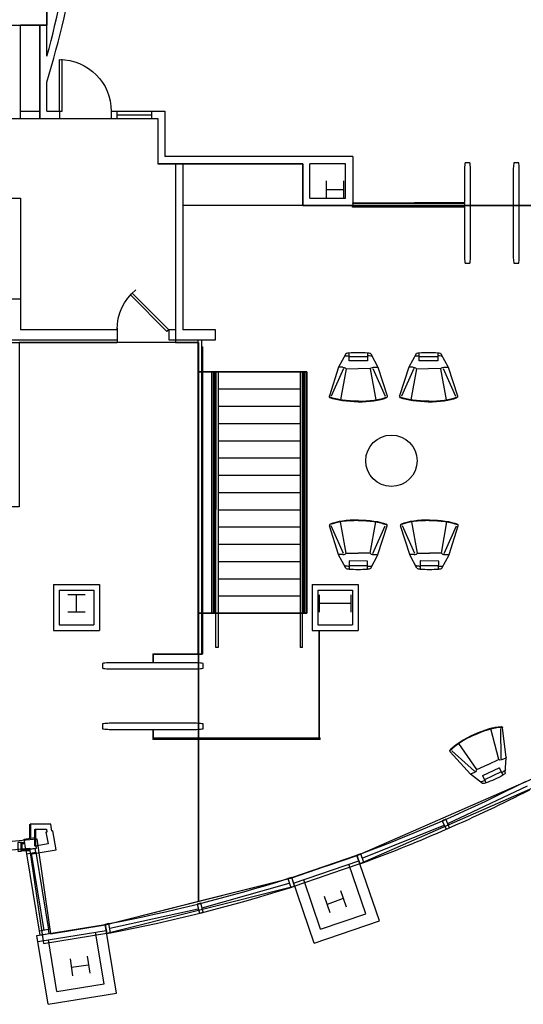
# Model space of a CAD drawing. Header units: inches. Extents: x -79 to 3853, y -268 to 2165.
# Tile 7 of 14: x 1951 to 2302, y -268 to 417. Entities that reach past the tile are written whole.
import ezdxf

# ---------------------------------------------------------------- set-up
doc = ezdxf.new("R2010")
doc.units = ezdxf.units.IN
doc.header["$MEASUREMENT"] = 0
doc.layers.get('0').update_dxf_attribs({"linetype": 'CONTINUOUS'})
for name, color, linetype in [('A-FLOR-STRS', 9, 'CONTINUOUS'), ('A-GLAZ', 8, 'CONTINUOUS'), ('A-WALL', 7, 'CONTINUOUS'), ('I-DOOR', 9, 'CONTINUOUS'), ('I-FLOR-CASE', 8, 'CONTINUOUS'), ('I-FURN', 8, 'CONTINUOUS'), ('I-FURN-CHAR', 9, 'CONTINUOUS'), ('I-GLAZ', 8, 'CONTINUOUS'), ('I-WALL', 8, 'CONTINUOUS'), ('S-COLS', 7, 'CONTINUOUS'), ('triGrossAreaLayer', 7, 'CONTINUOUS'), ('triLabelLayer', 7, 'CONTINUOUS'), ('triMeasuredGrossAreaLayer', 7, 'CONTINUOUS'), ('triSpaceLayer', 7, 'CONTINUOUS')]:
    doc.layers.add(name, color=color, linetype=linetype)
doc.styles.add('FDC_SPC', font='ROMANS.SHX', dxfattribs={"height": 12})

# ---------------------------------------------------------------- blocks, each defined once
blk = doc.blocks.new('2D_ME100-test')
for points in [[(788.76, 569.21), (788.76, 563.72)], [(801.63, 563.72), (801.63, 569.27)], [(786.51, 568.45), (781.6, 559.16)], [(801.63, 566.68), (788.76, 566.68)], [(788.88, 563.6), (801.51, 563.6)], [(803.87, 568.53), (808.87, 559.29)], [(781.54, 559.03), (775.25, 539.11)], [(785.02, 558.34), (776.59, 538.97)], [(784.57, 559.12), (781.57, 559.1)], [(786.88, 558.09), (783.11, 536.37)], [(786.2, 558.72), (786.88, 558.09)], [(786.88, 558.09), (795.29, 558.17)], [(803.61, 558.17), (795.2, 558.17)], [(804.28, 558.81), (803.61, 558.17)], [(803.61, 558.17), (807.59, 536.49)], [(805.46, 558.44), (814.08, 539.14)], [(805.91, 559.22), (808.9, 559.22)], [(808.93, 559.16), (815.43, 539.3)]]:
    blk.add_lwpolyline(points)
for points in [[(787.34, 569), (786.99, 568.97), (786.67, 568.76), (786.51, 568.45)], [(788.76, 569.1), (788.29, 569.07), (787.81, 569.04), (787.34, 569)], [(795.18, 569.47), (793.03, 569.44), (790.89, 569.36), (788.76, 569.21)], [(801.63, 569.27), (799.49, 569.4), (797.34, 569.47), (795.2, 569.47)], [(803.03, 569.07), (802.57, 569.11), (802.1, 569.14), (801.63, 569.16)], [(803.87, 568.53), (803.71, 568.84), (803.39, 569.05), (803.03, 569.07)], [(786.36, 567.11), (786, 567.09), (785.68, 566.89), (785.51, 566.58)], [(788.76, 567.26), (787.95, 567.22), (787.14, 567.17), (786.34, 567.11)], [(788.76, 563.72), (788.76, 563.66), (788.81, 563.6), (788.88, 563.6)], [(801.51, 563.6), (801.58, 563.6), (801.63, 563.66), (801.63, 563.72)], [(804.04, 567.03), (803.24, 567.1), (802.44, 567.16), (801.63, 567.2)], [(804.86, 566.5), (804.69, 566.81), (804.37, 567.01), (804.01, 567.04)], [(781.6, 559.16), (781.58, 559.12), (781.56, 559.07), (781.54, 559.03)], [(786.2, 558.72), (785.7, 558.99), (785.14, 559.13), (784.57, 559.12)], [(805.91, 559.22), (805.34, 559.22), (804.78, 559.08), (804.28, 558.81)], [(808.93, 559.16), (808.91, 559.2), (808.89, 559.25), (808.87, 559.29)], [(775.25, 539.11), (775.06, 538.59), (775.32, 538.03), (775.84, 537.83)], [(795.51, 535.52), (787.71, 535.43), (780.37, 536.45), (775.83, 538.24)], [(795.52, 535.11), (787.72, 535.03), (780.37, 536.04), (775.84, 537.83)], [(795.2, 535.52), (803, 535.51), (810.33, 536.59), (814.85, 538.42)], [(795.2, 535.11), (803, 535.1), (810.33, 536.18), (814.85, 538.02)], [(814.85, 538.02), (815.36, 538.22), (815.61, 538.79), (815.43, 539.3)]]:
    blk.add_open_spline(points, degree=3)
blk = doc.blocks.new('System Panel - 1_2_ GLAZING - FRONT-4042444-01 FLOOR FINISH PLAN')
at = {"lineweight": 20}
for p, q in [((106.73, 1.88), (-106.73, 1.88)), ((-106.73, 1.88), (-106.73, 1.38)), ((-106.73, 1.38), (106.73, 1.38)), ((106.73, 1.38), (106.73, 1.88))]:
    blk.add_line(p, q, dxfattribs=at)
blk = doc.blocks.new('System Panel - 1_2_ GLAZING - FRONT-4472898-01 FLOOR FINISH PLAN')
at = {"lineweight": 20}
for p, q in [((37.26, 1.88), (-37.26, 1.88)), ((-37.26, 1.88), (-37.26, 1.38)), ((-37.26, 1.38), (37.26, 1.38)), ((37.26, 1.38), (37.26, 1.88))]:
    blk.add_line(p, q, dxfattribs=at)
blk = doc.blocks.new('System Panel - 1_2_ GLAZING - FRONT-4471751-01 FLOOR FINISH PLAN')
at = {"lineweight": 20}
for p, q in [((2.9375, 1.875), (-2.9375, 1.875)), ((-2.9375, 1.875), (-2.9375, 1.375)), ((-2.9375, 1.375), (2.9375, 1.375)), ((2.9375, 1.375), (2.9375, 1.875))]:
    blk.add_line(p, q, dxfattribs=at)
blk = doc.blocks.new('System Panel - 1_2_ GLAZING - FRONT-4471720-01 FLOOR FINISH PLAN')
at = {"lineweight": 20}
for p, q in [((17.125, 1.875), (-17.125, 1.875)), ((-17.125, 1.875), (-17.125, 1.375)), ((-17.125, 1.375), (17.125, 1.375)), ((17.125, 1.375), (17.125, 1.875))]:
    blk.add_line(p, q, dxfattribs=at)
blk = doc.blocks.new('System Panel - 1_2_ GLAZING - FRONT-4471668-01 FLOOR FINISH PLAN')
at = {"lineweight": 20}
for p, q in [((2.9, -1.38), (-2.9, -1.38)), ((-2.9, -1.38), (-2.9, -1.88)), ((-2.9, -1.88), (2.9, -1.88)), ((2.9, -1.88), (2.9, -1.38))]:
    blk.add_line(p, q, dxfattribs=at)
blk = doc.blocks.new('Speedlane_Lifeline_Swing-Nested - SpeedLane Lifelane - Slide-4154082-01 FLOOR FINISH PLAN')
for p, q in [((-1.67, 34.96), (-1.8, 34.22)), ((1.67, 34.96), (-1.67, 34.96)), ((1.8, 34.22), (1.67, 34.96)), ((-2.09, 30.35), (-2.09, 0)), ((2.09, -30.35), (2.09, 30.35)), ((-2.09, -0.5), (-2.09, -30.35)), ((-1.8, -34.22), (-1.67, -34.96)), ((1.67, -34.96), (1.8, -34.22)), ((-1.67, -34.96), (1.67, -34.96))]:
    blk.add_line(p, q)
for points in [[(-1.8, 34.22), (-1.89, 33.58), (-2.04, 32.29), (-2.09, 31), (-2.09, 30.35)], [(2.09, 30.35), (2.09, 31), (2.04, 32.29), (1.89, 33.58), (1.8, 34.22)], [(-2.09, -30.35), (-2.09, -31), (-2.04, -32.29), (-1.89, -33.58), (-1.8, -34.22)], [(1.8, -34.22), (1.89, -33.58), (2.04, -32.29), (2.09, -31), (2.09, -30.35)]]:
    blk.add_open_spline(points, degree=3)
blk = doc.blocks.new('Speedlane_Lifeline_Swing-Nested - SpeedLane Lifelane - Slide-4154078-01 FLOOR FINISH PLAN')
for p, q in [((-1.67, 34.96), (-1.8, 34.22)), ((1.67, 34.96), (-1.67, 34.96)), ((1.8, 34.22), (1.67, 34.96)), ((-2.09, 30.35), (-2.09, -30.35)), ((2.09, -30.35), (2.09, 30.35)), ((-1.8, -34.22), (-1.67, -34.96)), ((1.67, -34.96), (1.8, -34.22)), ((-1.67, -34.96), (1.67, -34.96))]:
    blk.add_line(p, q)
for points in [[(-1.8, 34.22), (-1.89, 33.58), (-2.04, 32.29), (-2.09, 31), (-2.09, 30.35)], [(2.09, 30.35), (2.09, 31), (2.04, 32.29), (1.89, 33.58), (1.8, 34.22)], [(-2.09, -30.35), (-2.09, -31), (-2.04, -32.29), (-1.89, -33.58), (-1.8, -34.22)], [(1.8, -34.22), (1.89, -33.58), (2.04, -32.29), (2.09, -31), (2.09, -30.35)]]:
    blk.add_open_spline(points, degree=3)
blk = doc.blocks.new('System Panel - 1_2_ GLAZING - FRONT-4543095-01 FLOOR FINISH PLAN')
at = {"lineweight": 20}
for p, q in [((19.42, -1.37), (-19.42, -1.37)), ((-19.42, -1.37), (-19.42, -1.88)), ((-19.42, -1.88), (19.42, -1.88)), ((19.42, -1.88), (19.42, -1.37))]:
    blk.add_line(p, q, dxfattribs=at)
blk = doc.blocks.new('System Panel - 1_2_ GLAZING - FRONT-4631614-01 FLOOR FINISH PLAN')
at = {"lineweight": 20}
for p, q in [((21.53, 1.87), (-21.53, 1.87)), ((-21.53, 1.87), (-21.53, 1.37)), ((-21.53, 1.37), (21.53, 1.37)), ((21.53, 1.37), (21.53, 1.87))]:
    blk.add_line(p, q, dxfattribs=at)
blk = doc.blocks.new('Rectangular Mullion - 1_5_ x 2_5_ rectangular-4631612-01 FLOOR FINISH PLAN')
for p, q in [((2182.7, 286.38), (2182.7, 287.75)), ((2225.75, 288.88), (2182.75, 288.88)), ((2225.75, 286.38), (2182.7, 286.38))]:
    blk.add_line(p, q)
blk = doc.blocks.new('System Panel - 1_2_ GLAZING - FRONT-4636849-01 FLOOR FINISH PLAN')
at = {"lineweight": 20}
for p, q in [((17.41, 1.88), (-17.41, 1.88)), ((-17.41, 1.88), (-17.41, 1.37)), ((-17.41, 1.37), (17.41, 1.37)), ((17.41, 1.37), (17.41, 1.88))]:
    blk.add_line(p, q, dxfattribs=at)
blk = doc.blocks.new('Rectangular Mullion - 1_5_ x 2_5_ rectangular-4636848-01 FLOOR FINISH PLAN')
for p, q in [((2260.57, 288.88), (2225.75, 288.88)), ((2260.57, 286.38), (2225.75, 286.38))]:
    blk.add_line(p, q)
blk = doc.blocks.new('Speedlane_Lifeline_Swing-Nested - SpeedLane Lifelane - Slide-V41-01 FLOOR FINISH PLAN')
for p, q in [((-1.67, 34.96), (-1.8, 34.22)), ((1.67, 34.96), (-1.67, 34.96)), ((1.8, 34.22), (1.67, 34.96)), ((-2.09, 30.35), (-2.09, 7.25)), ((2.09, -30.35), (2.09, 30.35)), ((-2.09, 6.75), (-2.09, -30.35)), ((-1.8, -34.22), (-1.67, -34.96)), ((1.67, -34.96), (1.8, -34.22)), ((-1.67, -34.96), (1.67, -34.96))]:
    blk.add_line(p, q)
for points in [[(-1.8, 34.22), (-1.89, 33.58), (-2.04, 32.29), (-2.09, 31), (-2.09, 30.35)], [(2.09, 30.35), (2.09, 31), (2.04, 32.29), (1.89, 33.58), (1.8, 34.22)], [(-2.09, -30.35), (-2.09, -31), (-2.04, -32.29), (-1.89, -33.58), (-1.8, -34.22)], [(1.8, -34.22), (1.89, -33.58), (2.04, -32.29), (2.09, -31), (2.09, -30.35)]]:
    blk.add_open_spline(points, degree=3)
blk = doc.blocks.new('Speedlane_Lifeline_Swing-Nested - SpeedLane Lifelane - Slide-4633412-01 FLOOR FINISH PLAN')
for p, q in [((-1.67, 34.96), (-1.8, 34.22)), ((1.67, 34.96), (-1.67, 34.96)), ((1.8, 34.22), (1.67, 34.96)), ((-2.09, 30.35), (-2.09, -30.35)), ((2.09, -30.35), (2.09, 30.35)), ((-1.8, -34.22), (-1.67, -34.96)), ((1.67, -34.96), (1.8, -34.22)), ((-1.67, -34.96), (1.67, -34.96))]:
    blk.add_line(p, q)
for points in [[(-1.8, 34.22), (-1.89, 33.58), (-2.04, 32.29), (-2.09, 31), (-2.09, 30.35)], [(2.09, 30.35), (2.09, 31), (2.04, 32.29), (1.89, 33.58), (1.8, 34.22)], [(-2.09, -30.35), (-2.09, -31), (-2.04, -32.29), (-1.89, -33.58), (-1.8, -34.22)], [(1.8, -34.22), (1.89, -33.58), (2.04, -32.29), (2.09, -31), (2.09, -30.35)]]:
    blk.add_open_spline(points, degree=3)
blk = doc.blocks.new('Rectangular Mullion - 2_5_ x 6_ rectangular-4455390-01 FLOOR FINISH PLAN')
for p, q in [((-2.5, 3), (0, 3)), ((-2.5, -3), (-2.5, 2.5)), ((0, 3), (0, -3)), ((0, -3), (-2.5, -3))]:
    blk.add_line(p, q)

msp = doc.modelspace()

# ---------------------------------------------------------------- linework, layer by layer
at = {"layer": 'A-FLOR-STRS'}
for p, q in [((2087.65, -20.12), (2087.83, 171.77)), ((2089.33, 171.77), (2089.15, -20.12)), ((2146.37, 171.77), (2146.37, -20.12)), ((2147.88, -20.12), (2147.88, 171.77)), ((2148.38, 171.77), (2148.38, 3.88)), ((2149.37, 171.77), (2149.37, 3.88)), ((2149.87, 3.88), (2149.87, 171.77)), ((2089.17, -20.12), (2087.65, -20.12)), ((2147.88, -20.12), (2146.37, -20.12))]:
    msp.add_line(p, q, dxfattribs=at)
for points in [[(2084.88, 3.88), (2084.88, 171.77)], [(2085.88, 3.88), (2085.88, 171.77)], [(2086.38, 171.77), (2086.38, 3.88)], [(2087.38, 171.88), (2087.88, 171.88)], [(2087.38, 171.77), (2087.38, 3.88)], [(2089.38, 171.88), (2146.38, 171.88)], [(2150.88, 3.88), (2150.88, 171.77)], [(2087.38, 159.88), (2087.88, 159.88)], [(2089.38, 159.88), (2146.38, 159.88)], [(2087.38, 147.88), (2087.88, 147.88)], [(2089.38, 147.88), (2146.38, 147.88)], [(2087.38, 135.88), (2087.88, 135.88)], [(2089.38, 135.88), (2146.38, 135.88)], [(2087.38, 123.88), (2087.88, 123.88)], [(2089.38, 123.88), (2146.38, 123.88)], [(2147.88, 123.88), (2148.38, 123.88)], [(2087.38, 111.88), (2087.88, 111.88)], [(2089.38, 111.88), (2146.38, 111.88)], [(2147.88, 111.88), (2148.38, 111.88)], [(2087.38, 99.88), (2087.88, 99.88)], [(2089.38, 99.88), (2146.38, 99.88)], [(2147.88, 99.88), (2148.38, 99.88)], [(2087.38, 87.88), (2087.88, 87.88)], [(2089.38, 87.88), (2146.38, 87.88)], [(2147.88, 87.88), (2148.38, 87.88)], [(2087.38, 75.88), (2087.88, 75.88)], [(2089.38, 75.88), (2146.38, 75.88)], [(2147.88, 75.88), (2148.38, 75.88)], [(2087.38, 63.88), (2087.88, 63.88)], [(2089.38, 63.88), (2146.38, 63.88)], [(2147.88, 63.88), (2148.38, 63.88)], [(2087.38, 51.88), (2087.88, 51.88)], [(2089.38, 51.88), (2146.38, 51.88)], [(2147.88, 51.88), (2148.38, 51.88)], [(2087.38, 39.88), (2087.88, 39.88)], [(2089.38, 39.88), (2146.38, 39.88)], [(2147.88, 39.88), (2148.38, 39.88)], [(2087.38, 27.88), (2087.88, 27.88)], [(2089.38, 27.88), (2146.38, 27.88)], [(2147.88, 27.88), (2148.38, 27.88)], [(2087.38, 15.88), (2087.88, 15.88)], [(2089.38, 15.88), (2146.38, 15.88)], [(2147.88, 15.88), (2148.38, 15.88)], [(2087.38, 12.88), (2087.88, 12.88)], [(2147.88, 12.88), (2148.38, 12.88)], [(2084.88, 3.88), (2087.38, 3.88)], [(2089.38, 3.88), (2146.38, 3.88)], [(2148.38, 3.88), (2150.88, 3.88)]]:
    msp.add_lwpolyline(points, dxfattribs=at)
at = {"layer": 'A-GLAZ'}
for p, q in [((2248.97, -142.44), (2304.49, -116.19)), ((2189.44, -166.58), (2246.45, -143.54)), ((1955.86, -163.56), (1964.81, -217.35)), ((1959.07, -163.04), (1968.02, -216.83)), ((1962.28, -162.51), (1971.22, -216.3)), ((2078.09, -201.1), (2138.74, -183.88)), ((2013.84, -215.32), (2075.42, -201.77))]:
    msp.add_line(p, q, dxfattribs=at)
for points in [[(2250.27, -145.42), (2247.67, -139.46), (2245.15, -140.57), (2247.75, -146.52)], [(1961.83, -159.8), (1955.42, -160.85), (1955.86, -163.56), (1962.28, -162.51)], [(2187.9, -170.55), (2190.5, -169.66), (2188.39, -163.51), (2185.79, -164.4)], [(2140.38, -179.95), (2137.76, -180.78), (2139.73, -186.98), (2142.35, -186.14)], [(2077.29, -197.95), (2074.63, -198.62), (2076.21, -204.92), (2078.88, -204.25)], [(2014.44, -218.51), (2013.24, -212.12), (2010.54, -212.63), (2011.73, -219.02)], [(1971.22, -216.3), (1964.81, -217.35), (1965.26, -220.07), (1971.67, -219.01)]]:
    msp.add_lwpolyline(points, close=True, dxfattribs=at)
for centre, radius, start, end in [((1821.44, 830.09), 1059.19, 290.26981, 297.04271), ((1801.03, 876.67), 1116.46, 290.4167, 296.88923), ((1809.26, 861.38), 1092.71, 280.75886, 287.49531), ((1809.26, 861.36), 1099.19, 280.75783, 287.49627)]:
    msp.add_arc(centre, radius, start, end, dxfattribs=at)
at = {"layer": 'A-WALL'}
for p, q in [((1954.2, -153.45), (1961.6, -152.23)), ((1955.42, -160.85), (1954.2, -153.45)), ((1962.82, -159.64), (1961.6, -152.23)), ((1955.42, -160.85), (1962.82, -159.64)), ((2140.38, -179.95), (2185.79, -164.4)), ((2201.51, -210.28), (2185.79, -164.39)), ((2141.75, -183.97), (2187.17, -168.42)), ((2191.98, -205.22), (2180.19, -170.81)), ((2156.11, -225.84), (2140.38, -179.95)), ((2160.53, -216), (2148.73, -181.58)), ((2160.53, -216), (2191.98, -205.22)), ((2156.11, -225.84), (2201.51, -210.28)), ((1963.17, -220.41), (2010.54, -212.63)), ((1963.86, -224.6), (2011.23, -216.82)), ((2009.85, -253.91), (2003.95, -218.02)), ((2018.4, -260.49), (2010.54, -212.62)), ((1971.04, -268.27), (1963.17, -220.4)), ((1977.04, -259.3), (1971.14, -223.41)), ((1977.04, -259.3), (2009.85, -253.91)), ((1971.04, -268.27), (2018.4, -260.49))]:
    msp.add_line(p, q, dxfattribs=at)
at = {"layer": 'I-DOOR'}
for p, q in [((1978.86, 353.06), (1978.86, 389.06)), ((1979.99, 389.06), (1980.66, 389.06)), ((1980.66, 353.06), (1980.66, 389.06)), ((2054.9, 201.13), (2029.44, 226.58)), ((2053.62, 199.85), (2028.17, 225.31)), ((2054.9, 201.13), (2053.62, 199.85))]:
    msp.add_line(p, q, dxfattribs=at)
at = {"layer": 'I-DOOR', "extrusion": (0, 4.44089e-16, -1)}
for centre, major_axis, start_param, end_param in [((1978.86, 353.06), (25.46, -25.46), 3.926991, 5.497787), ((2054.9, 201.13), (-25.46, 25.46), 5.497787, 6.373845)]:
    msp.add_ellipse(centre, major_axis=major_axis, ratio=1, start_param=start_param, end_param=end_param, dxfattribs=at)
at = {"layer": 'I-FLOR-CASE'}
msp.add_line((2148.12, 287.62), (2064.63, 287.62), dxfattribs=at)
at = {"layer": 'I-FURN'}
msp.add_circle((2209.75, 109.94), 17.88, dxfattribs=at)
at = {"layer": 'I-GLAZ'}
for p, q in [((2018.82, 353.06), (2042.82, 353.06)), ((2018.82, 350.56), (2042.82, 350.56)), ((2018.82, 348.06), (2042.82, 348.06))]:
    msp.add_line(p, q, dxfattribs=at)
at = {"layer": 'I-WALL'}
for p, q in [((1970.1, 391.41), (1970.1, 484.22)), ((1951.62, 348.06), (1951.62, 413.06)), ((1965.1, 413.06), (1951.62, 413.06)), ((1965.1, 348.06), (1965.1, 413.06)), ((1970.1, 353.06), (1970.1, 373.27)), ((1951.62, 353.06), (1965.04, 353.06)), ((1970.1, 353.06), (1980.66, 353.06)), ((1978.86, 353.06), (1978.86, 348.06)), ((2014.82, 353.06), (2018.82, 353.06)), ((2014.82, 353.06), (2014.82, 348.06)), ((2018.82, 353.06), (2018.82, 348.06)), ((2042.82, 353.06), (2042.82, 348.06)), ((2042.82, 353.06), (2052.18, 353.06)), ((2052.18, 353.06), (2052.18, 321.62)), ((1927.94, 348.06), (1978.86, 348.06)), ((2014.82, 348.06), (2018.82, 348.06)), ((2042.82, 348.06), (2047.18, 348.06)), ((2047.18, 348.06), (2047.18, 316.84)), ((2047.18, 316.84), (2059.62, 316.84)), ((2182.87, 321.62), (2052.18, 321.62)), ((2059.62, 316.84), (2059.62, 201.13)), ((2148.12, 316.62), (2064.63, 316.62)), ((2064.63, 316.62), (2064.63, 201.13)), ((2148.12, 287.62), (2148.12, 316.62)), ((2153.12, 292.62), (2153.12, 316.62)), ((2177.87, 316.62), (2153.12, 316.62)), ((2177.87, 292.62), (2177.87, 316.62)), ((2182.87, 321.62), (2182.87, 287.62)), ((1927.94, 292.62), (1951.62, 292.62)), ((1951.62, 292.62), (1951.62, 201.13)), ((2153.12, 292.62), (2177.87, 292.62)), ((2182.87, 287.62), (2148.12, 287.62)), ((1826.1, 222.63), (1951.62, 222.63)), ((2018.9, 201.13), (1951.62, 201.13)), ((2018.9, 202.13), (2018.9, 192.12)), ((2059.62, 201.13), (2054.9, 201.13)), ((2054.9, 201.13), (2054.9, 194.13)), ((2087.38, 201.13), (2064.63, 201.13)), ((2087.38, 194.13), (2087.38, 201.13)), ((1542.62, 194.13), (2018.9, 194.13)), ((1542.62, 192.12), (2018.9, 192.12)), ((2054.9, 194.13), (2087.38, 194.13)), ((2075.38, -24.34), (2075.38, 194.13)), ((2077.88, -24.34), (2077.88, 194.13)), ((1974.63, 23.77), (1974.63, -8.23)), ((1974.63, 23.77), (2006.63, 23.77)), ((2006.63, 23.77), (2006.63, -8.23)), ((2154.62, 23.77), (2154.62, -8.23)), ((2154.62, 23.77), (2186.62, 23.77)), ((2186.62, 23.77), (2186.62, -8.23)), ((1978.63, 19.77), (2002.63, 19.77)), ((1978.63, 19.77), (1978.63, -4.23)), ((2002.63, 19.77), (2002.63, -4.23)), ((2158.62, 19.77), (2182.62, 19.77)), ((2158.62, 19.77), (2158.62, -4.23)), ((2182.62, 19.77), (2182.62, -4.23)), ((1978.63, -4.23), (2002.63, -4.23)), ((2158.62, -4.23), (2182.62, -4.23)), ((1974.63, -8.23), (2006.63, -8.23)), ((2154.62, -8.23), (2186.62, -8.23)), ((1972.75, -142.89), (1958.35, -142.89)), ((1973.61, -147.75), (1972.75, -142.89)), ((1961.98, -146.51), (1969.71, -146.51)), ((1970.04, -148.38), (1969.42, -148.48)), ((1969.42, -148.48), (1970.87, -156.69)), ((1969.71, -146.51), (1970.04, -148.38)), ((1974.22, -147.64), (1973.61, -147.75)), ((1976.52, -160.68), (1974.22, -147.64)), ((1970.87, -156.69), (1961.98, -158.19)), ((1958.35, -163.74), (1976.52, -160.68))]:
    msp.add_line(p, q, dxfattribs=at)
at = {"layer": 'I-WALL', "lineweight": 50}
for p, q in [((1958.35, -142.89), (1958.35, -152.77)), ((1961.98, -158.19), (1961.98, -146.51)), ((1954.66, -156.22), (1952.37, -156.22)), ((1952.37, -156.22), (1952.37, -161.1)), ((1952.37, -161.1), (1958.35, -161.1))]:
    msp.add_line(p, q, dxfattribs=at)
at = {"layer": 'I-WALL', "color": 8, "lineweight": 20}
msp.add_line((1958.35, -161.1), (1958.35, -163.74), dxfattribs=at)
at = {"layer": 'I-WALL'}
for radius, start, end in [(754.71, 343.33017, 357.39537), (749.71, 344.65776, 351.52093)]:
    msp.add_arc((1247.1, 589.77), radius, start, end, dxfattribs=at)
at = {"layer": 'S-COLS', "flags": 128}
for points in [[(2164.62, 292.62), (2164.62, 304.62)], [(2176.62, 292.62), (2176.62, 304.62)], [(2164.62, 298.62), (2176.62, 298.62)], [(1996.63, 16.63), (1984.63, 16.63)], [(1990.63, 4.63), (1990.63, 16.63)], [(2159.62, 16.63), (2159.62, 4.63)], [(2181.62, 16.63), (2181.62, 4.63)], [(2181.62, 10.63), (2159.62, 10.63)], [(1996.63, 4.63), (1984.63, 4.63)], [(2174.27, -189.04), (2178.29, -200.35)], [(2162.96, -193.06), (2166.98, -204.37)], [(2176.28, -194.7), (2164.97, -198.72)], [(1986.23, -236.53), (1987.98, -248.4)], [(1998.1, -234.77), (1999.85, -246.64)], [(1987.11, -242.47), (1998.98, -240.71)]]:
    msp.add_lwpolyline(points, dxfattribs=at)
at = {"layer": 'triGrossAreaLayer'}
msp.add_lwpolyline([(1313.6, -117.94), (1433.2, -170.25), (1479.07, -185.98), (1609.44, -218.79), (1653.61, -226.03), (1663.33, -159.69), (1771.59, -169.88), (1849.66, -169.88), (1957.92, -159.69), (1967.64, -226.03), (2011.81, -218.79), (2142.15, -185.98), (2165.17, -178.08), (2167.51, -177.27), (2188.08, -170.25), (2308.19, -117.71), (2350.94, -94.65), (2481.05, -7.82), (2528.9, 31.62), (2548.88, 31.62), (2548.88, -6), (3627.25, -6), (3627.25, 2091.25), (-6, 2091.25)], dxfattribs=at)
at = {"layer": 'triMeasuredGrossAreaLayer'}
msp.add_lwpolyline([(1316.22, -112.53), (1435.38, -164.66), (1480.78, -180.22), (1610.66, -212.91), (1648.56, -219.12), (1658.22, -153.19), (1771.88, -163.88), (1849.38, -163.88), (1963.03, -153.19), (1972.69, -219.12), (2010.59, -212.91), (2140.44, -180.22), (2163.22, -172.41), (2163.22, -172.41), (2165.56, -171.59), (2165.56, -171.59), (2185.91, -164.66), (2305.56, -112.31), (2347.84, -89.5), (2477.47, -3), (2526.75, 37.62), (2554.88, 37.62), (2554.88, 0), (3621.25, 0)], dxfattribs=at)
at = {"layer": 'triSpaceLayer'}
for points in [[(1316.22, -112.53), (1435.38, -164.66), (1480.78, -180.22), (1610.66, -212.91), (1648.56, -219.12), (1658.22, -153.19), (1771.88, -163.88), (1849.38, -163.88), (1963.03, -153.19), (1972.69, -219.12), (2010.59, -212.91), (2075.47, -196.56), (2075.47, 192.12), (1950.69, 192.12), (1950.69, 77.94), (1668.69, 77.94), (1668.69, 192.12), (1545.12, 192.12), (1545.12, 587.5), (1545.12, 756.94), (1323.88, 756.94)], [(1970.09, 484.22), (1970.09, 413.06), (1965.09, 413.06), (1965.09, 348.06), (2047.19, 348.06), (2047.19, 316.62), (2148.12, 316.62), (2148.12, 287.62), (2519.62, 287.62), (2519.62, 290.12), (2552.38, 290.12), (2552.38, 316.62), (3281.34, 316.62)], [(2410.44, 287.62), (2148.12, 287.62), (2148.12, 316.62), (2059.62, 316.62), (2059.62, 192.12), (2075.47, 192.12), (2075.47, 171.88), (2150.88, 171.88), (2150.88, 3.88), (2075.47, 3.88), (2075.47, -196.56), (2140.44, -180.22), (2163.22, -172.41), (2165.56, -171.59), (2185.91, -164.66), (2305.56, -112.31)]]:
    msp.add_lwpolyline(points, dxfattribs=at)
for points in [[(1660.62, 413.06), (1970.09, 413.06), (1970.09, 484.22), (1908.12, 484.22), (1908.12, 587.5), (1545.12, 587.5), (1545.12, 415.56), (1660.62, 415.56)], [(2075.47, 3.88), (2150.88, 3.88), (2150.88, 171.88), (2075.47, 171.88)]]:
    msp.add_lwpolyline(points, close=True, dxfattribs=at)

# ---------------------------------------------------------------- block references
at = {"layer": 'I-DOOR'}
for name, p in [('Speedlane_Lifeline_Swing-Nested - SpeedLane Lifelane - Slide-V41-01 FLOOR FINISH PLAN', (2262.66, 282.25)), ('Speedlane_Lifeline_Swing-Nested - SpeedLane Lifelane - Slide-4633412-01 FLOOR FINISH PLAN', (2296.66, 282.25))]:
    msp.add_blockref(name, p, dxfattribs=at)
at = {"layer": 'I-DOOR', "rotation": 89.99999999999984}
for name, p in [('Speedlane_Lifeline_Swing-Nested - SpeedLane Lifelane - Slide-4154078-01 FLOOR FINISH PLAN', (2043.75, -32.74)), ('Speedlane_Lifeline_Swing-Nested - SpeedLane Lifelane - Slide-4154082-01 FLOOR FINISH PLAN', (2043.75, -74.86))]:
    msp.add_blockref(name, p, dxfattribs=at)
at = {"layer": 'I-DOOR', "lineweight": 9, "xscale": -1, "rotation": 180}
msp.add_blockref('Rectangular Mullion - 2_5_ x 6_ rectangular-4455390-01 FLOOR FINISH PLAN', (1952.37, -158.66), dxfattribs=at)
at = {"layer": 'I-FURN-CHAR', "xscale": -1}
for p, rotation in [((2984.52, -380.47), 0.265535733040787), ((3033.4, -380.47), 0.265535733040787), ((1320.24, 68.59), 204.9802022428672)]:
    msp.add_blockref('2D_ME100-test', p, dxfattribs=dict(at, rotation=rotation))
at = {"layer": 'I-FURN-CHAR', "rotation": 179.7344642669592}
for p in [(2984.52, 600.1), (3034.02, 600.1)]:
    msp.add_blockref('2D_ME100-test', p, dxfattribs=at)
at = {"layer": 'I-WALL'}
for name, p in [('System Panel - 1_2_ GLAZING - FRONT-4631614-01 FLOOR FINISH PLAN', (2204.22, 287.62)), ('Rectangular Mullion - 1_5_ x 2_5_ rectangular-4631612-01 FLOOR FINISH PLAN', (0, 0)), ('System Panel - 1_2_ GLAZING - FRONT-4636849-01 FLOOR FINISH PLAN', (2243.16, 287.62)), ('Rectangular Mullion - 1_5_ x 2_5_ rectangular-4636848-01 FLOOR FINISH PLAN', (0, 0)), ('System Panel - 1_2_ GLAZING - FRONT-4471720-01 FLOOR FINISH PLAN', (2060.88, -26.22)), ('System Panel - 1_2_ GLAZING - FRONT-4543095-01 FLOOR FINISH PLAN', (2063.17, -81.39)), ('System Panel - 1_2_ GLAZING - FRONT-4543095-01 FLOOR FINISH PLAN', (2063.17, -82.14)), ('System Panel - 1_2_ GLAZING - FRONT-4543095-01 FLOOR FINISH PLAN', (2102, -81.39)), ('System Panel - 1_2_ GLAZING - FRONT-4543095-01 FLOOR FINISH PLAN', (2102, -82.14)), ('System Panel - 1_2_ GLAZING - FRONT-4543095-01 FLOOR FINISH PLAN', (2140.83, -81.39)), ('System Panel - 1_2_ GLAZING - FRONT-4543095-01 FLOOR FINISH PLAN', (2140.83, -82.14))]:
    msp.add_blockref(name, p, dxfattribs=at)
for name, p, rotation in [('System Panel - 1_2_ GLAZING - FRONT-4042444-01 FLOOR FINISH PLAN', (2076.62, 82.39), 269.9999999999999), ('System Panel - 1_2_ GLAZING - FRONT-4472898-01 FLOOR FINISH PLAN', (2161.12, -45.5), 90), ('System Panel - 1_2_ GLAZING - FRONT-4471751-01 FLOOR FINISH PLAN', (2045.62, -27.28), 90), ('System Panel - 1_2_ GLAZING - FRONT-4471668-01 FLOOR FINISH PLAN', (2045.62, -79.86), 269.9999999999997)]:
    msp.add_blockref(name, p, dxfattribs=dict(at, rotation=rotation))

# ---------------------------------------------------------------- texts
at = {"layer": 'triLabelLayer', "color": 7, "char_height": 12, "attachment_point": 5, "style": 'FDC_SPC'}
for insert in [(2113.17, 87.88), (2201.99, -20.77)]:
    msp.add_mtext('{\\fSansSerif;\\H0.01;}', dxfattribs=dict(at, insert=insert))

doc.saveas('drawing.dxf')
